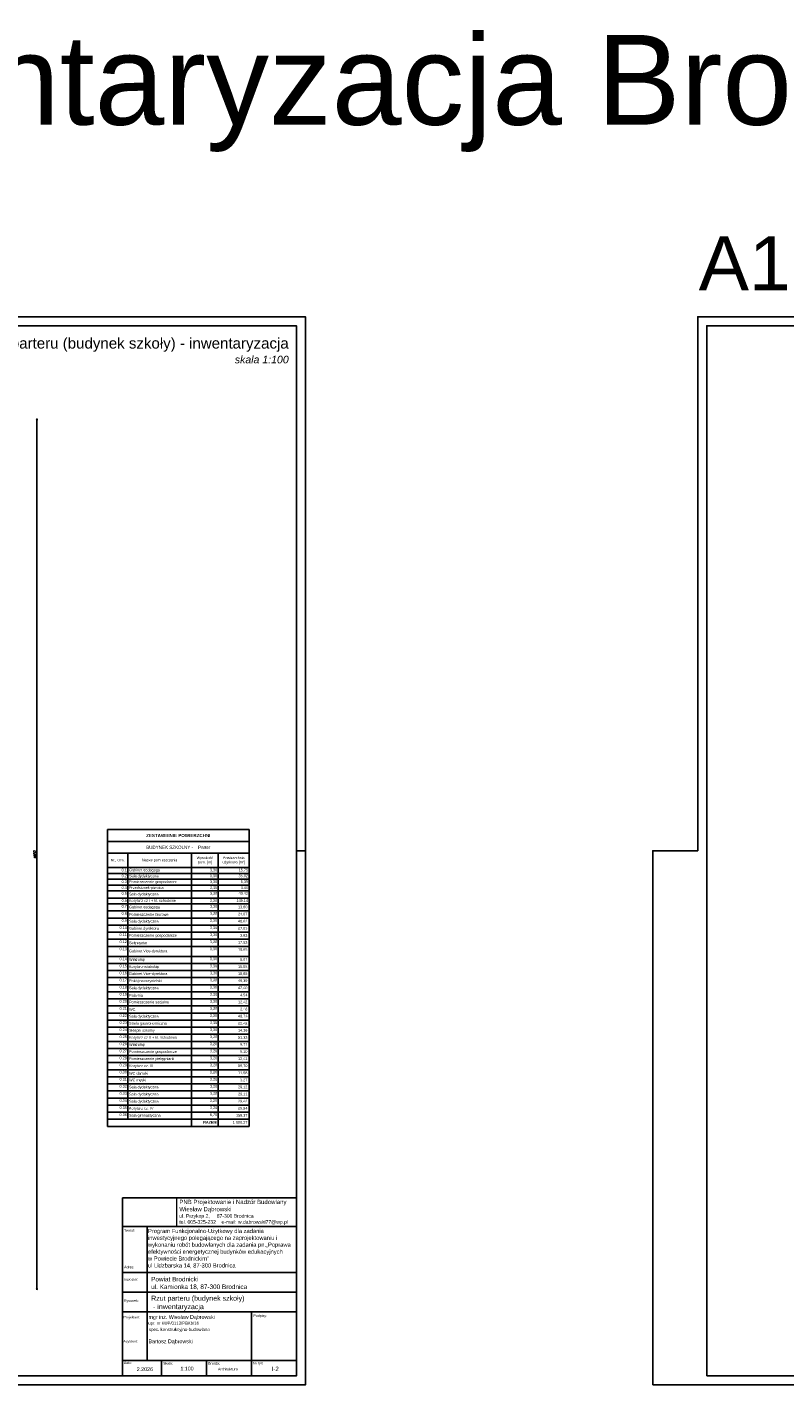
# Model space of a CAD drawing. Header units: millimetres. Extents: x 0 to 111311, y -48878 to -25280.
# Tile 115 of 161: x 82044 to 86261, y -32831 to -25280. Entities that reach past the tile are written whole.
import ezdxf

# ---------------------------------------------------------------- set-up
doc = ezdxf.new("R2010")
doc.units = ezdxf.units.MM
doc.layers.get('Defpoints').update_dxf_attribs({"color": 30})
doc.layers.add('-TABELKA', color=2, linetype='Continuous')
doc.layers.add('e-cad_opisy', color=7, linetype='Continuous')
for name, color, linetype, lineweight in [('J wymiary', 1, 'Continuous', 9), ('OPIS', 7, 'Continuous', 5), ('opisy', 235, 'Continuous', 0), ('wymiar', 1, 'Continuous', 9)]:
    doc.layers.add(name, color=color, linetype=linetype, lineweight=lineweight)
doc.styles.add('ADESK2', font='simplex', dxfattribs={"width": 0.7})
doc.styles.add('ARIAL', font='arial.ttf')
doc.styles.get("Standard").update_dxf_attribs({"font": 'arial.ttf'})
doc.dimstyles.new('1-100', dxfattribs={"dimscale": 1.5, "dimtxt": 10, "dimasz": 2, "dimexe": 1, "dimexo": 1, "dimgap": 1.5, "dimtad": 1, "dimdec": 0, "dimrnd": 0.5, "dimdsep": 46, "dimtxsty": 'ADESK2', "dimblk": 'wymiar', "dimcen": -1, "dimdle": 5, "dimse1": 1, "dimse2": 1, "dimclrd": 256, "dimclre": 256, "dimclrt": 256, "dimadec": 0, "dimazin": 0, "dimtfac": 1, "dimtdec": 0, "dimtix": 1, "dimtmove": 0, "dimatfit": 3, "dimfxl": 20, "dimfxlon": 1, "dimtolj": 1, "dimtzin": 0, "dimarcsym": 0})
picture_1 = doc.add_image_def('image1.jpg', size_in_pixel=(163, 86))

# ---------------------------------------------------------------- blocks, each defined once
blk = doc.blocks.new('A1_poziom')
at = {"ltscale": 0.8}
for p, q in [((210, 589), (210, 594)), ((345.5, 589), (345.5, 594)), ((481, 589), (481, 594)), ((661, 589), (661, 594)), ((210, 0), (210, 5)), ((345.5, 0), (345.5, 5)), ((481, 0), (481, 5)), ((661, 0), (661, 5))]:
    blk.add_line(p, q, dxfattribs=at)
for points in [[(0, 0), (0, 297), (25, 297), (25, 594), (841, 594), (841, 0)], [(30, 5), (836, 5), (836, 589), (30, 589)]]:
    blk.add_lwpolyline(points, close=True)
blk.add_lwpolyline([(836, 297), (841, 297)])
blk = doc.blocks.new('wymiar')
for p, q in [((1.5, 0), (-1.5, 0)), ((1.1, 1.1), (-1.1, -1.1)), ((0, 1.5), (0, -1.5))]:
    blk.add_line(p, q)
blk = doc.blocks.new('*D1636')
at = {"layer": 'Defpoints', "color": 0, "ltscale": 4}
for p in [(91955.5, -30760.6), (0, -30978.1), (91914.8, -30978.1)]:
    blk.add_point(p, dxfattribs=at)
at = {"layer": 'J wymiary', "lineweight": -2}
blk.add_line((91914.8, -30763.6), (91914.8, -30975.1), dxfattribs=at)
at = {"layer": 'J wymiary', "lineweight": -2, "ltscale": 4, "xscale": 3, "yscale": 3, "zscale": 3}
for p, rotation in [((91914.8, -30760.6), 90), ((91914.8, -30978.1), 270)]:
    blk.add_blockref('wymiar', p, dxfattribs=dict(at, rotation=rotation))
at = {"layer": 'J wymiary', "ltscale": 4, "insert": (91905.1, -30869.4), "char_height": 15, "attachment_point": 5, "rotation": 90, "style": 'ADESK2'}
blk.add_mtext('\\A1;218', dxfattribs=at)
blk = doc.blocks.new('*T2709')
at = {"layer": 'OPIS', "color": 0, "lineweight": -2}
for p, q in [((0, 0), (788.7, 0)), ((0, 0), (0, -1650.3)), ((788.7, 0), (788.7, -1650.3)), ((0, -65.5), (788.7, -65.5)), ((0, -130.9), (788.7, -130.9)), ((114.4, -130.9), (114.4, -1610.9)), ((468.4, -130.9), (468.4, -1650.3)), ((617.1, -130.9), (617.1, -1650.3)), ((0, -210.7), (788.7, -210.7)), ((0, -243.3), (788.7, -243.3)), ((0, -275.8), (788.7, -275.8)), ((0, -308.4), (788.7, -308.4)), ((0, -340.9), (788.7, -340.9)), ((0, -380.3), (788.7, -380.3)), ((0, -412.9), (788.7, -412.9)), ((0, -452.3), (788.7, -452.3)), ((0, -491.7), (788.7, -491.7)), ((0, -531.1), (788.7, -531.1)), ((0, -570.5), (788.7, -570.5)), ((0, -609.9), (788.7, -609.9)), ((0, -649.3), (788.7, -649.3)), ((0, -704.8), (788.7, -704.8)), ((0, -744.2), (788.7, -744.2)), ((0, -783.6), (788.7, -783.6)), ((0, -823), (788.7, -823)), ((0, -862.4), (788.7, -862.4)), ((0, -901.8), (788.7, -901.8)), ((0, -941.2), (788.7, -941.2)), ((0, -980.6), (788.7, -980.6)), ((0, -1020), (788.7, -1020)), ((0, -1059.4), (788.7, -1059.4)), ((0, -1098.8), (788.7, -1098.8)), ((0, -1138.2), (788.7, -1138.2)), ((0, -1177.6), (788.7, -1177.6)), ((0, -1217), (788.7, -1217)), ((0, -1256.4), (788.7, -1256.4)), ((0, -1295.8), (788.7, -1295.8)), ((0, -1335.2), (788.7, -1335.2)), ((0, -1374.6), (788.7, -1374.6)), ((0, -1414), (788.7, -1414)), ((0, -1453.4), (788.7, -1453.4)), ((0, -1492.8), (788.7, -1492.8)), ((0, -1532.2), (788.7, -1532.2)), ((0, -1571.5), (788.7, -1571.5)), ((0, -1610.9), (788.7, -1610.9)), ((0, -1650.3), (788.7, -1650.3))]:
    blk.add_line(p, q, dxfattribs=at)
at = {"layer": 'OPIS', "color": 0, "attachment_point": 5, "style": 'ARIAL'}
for s, insert, char_height, width in [('\\fArial|b1|i0|c238|p34;ZESTAWIENIE POWIERZCHNI ', (394.4, -32.7), 18, 776.267), ('BUDYNEK SZKOLNY -    Parter', (394.4, -98.2), 18, 776.267), ('\\fTahoma|b0|i0|c0|p34;Nr.\\fTahoma|b0|i0|c238|p34;, Ozn.', (57.2, -170.8), 14.4, 101.936), ('\\fTahoma|b0|i0|c238|p34;Nazwa pomieszczenia', (291.4, -170.8), 14.4, 341.578)]:
    blk.add_mtext(s, dxfattribs=dict(at, insert=insert, char_height=char_height, width=width))
at = {"layer": 'OPIS', "color": 0}
for s, insert, char_height, width, attachment_point in [('Wysokość pom. [m]', (542.8, -170.8), 14.4, 136.227, 5), ('Powierzchnia u{\\fArial|b0|i0|c0|p34;\\C256;ż}ytkowa [m²]', (702.9, -170.8), 14.4, 159.155, 5), ('0.1', (108.2, -217), 14.95, 101.936, 3), ('Gabinet pedagoga', (120.6, -227), 14.948, 341.578, 4), ('3,30', (610.9, -217), 14.95, 136.227, 3), ('15,75', (782.5, -217), 14.95, 159.155, 3), ('0.2', (108.2, -249.5), 14.95, 101.936, 3), ('0.3', (108.2, -282.1), 14.95, 101.936, 3), ('Sala dydaktyczna', (120.6, -259.6), 14.948, 341.578, 4), ('Pomieszczenie gospodarcze', (120.6, -292.1), 14.948, 341.578, 4), ('3,30', (610.9, -249.5), 14.95, 136.227, 3), ('3,30', (610.9, -282.1), 14.95, 136.227, 3), ('35,02', (782.5, -249.5), 14.95, 159.155, 3), ('5,39', (782.5, -282.1), 14.95, 159.155, 3), ('0.4', (108.2, -314.6), 14.95, 101.936, 3), ('0.5', (108.2, -347.2), 14.95, 101.936, 3), ('Sala dydaktyczna', (120.6, -360.6), 14.948, 341.578, 4), ('Przedsionek-piwnica', (120.6, -324.7), 14.948, 341.578, 4), ('3,30', (610.9, -314.6), 14.95, 136.227, 3), ('3,30', (610.9, -347.2), 14.95, 136.227, 3), ('49,42', (782.5, -347.2), 14.95, 159.155, 3), ('3,40', (782.5, -314.6), 14.95, 159.155, 3), ('0.6', (108.2, -386.6), 14.95, 101.936, 3), ('0.7', (108.2, -419.1), 14.95, 101.936, 3), ('Gabinet pedagoga', (120.6, -432.6), 14.948, 341.578, 4), ('Korytarz cz I + kl. schodowe', (120.6, -396.6), 14.948, 341.578, 4), ('3,30', (610.9, -386.6), 14.95, 136.227, 3), ('3,30', (610.9, -419.1), 14.95, 136.227, 3), ('146,14', (782.5, -386.6), 14.95, 159.155, 3), ('13,60', (779, -422.6), 14.95, 152.148, 3), ('0.8', (108.2, -458.5), 14.95, 101.936, 3), ('0.9', (108.2, -497.9), 14.95, 101.936, 3), ('Sala dydaktyczna', (120.6, -511.4), 14.948, 341.578, 4), ('Pomieszczenie biurowe', (120.6, -472), 14.948, 341.578, 4), ('3,30', (610.9, -458.5), 14.95, 136.227, 3), ('3,30', (610.9, -497.9), 14.95, 136.227, 3), ('46,62', (779, -501.4), 14.95, 152.148, 3), ('24,07', (779, -462), 14.95, 152.148, 3), ('0.10', (108.2, -537.3), 14.95, 101.936, 3), ('0.11', (108.2, -576.7), 14.95, 101.936, 3), ('Gabinet dyrektora', (120.6, -550.8), 14.948, 341.578, 4), ('Pomieszczenie gospodarcze', (120.6, -590.2), 14.948, 341.578, 4), ('3,30', (610.9, -537.3), 14.95, 136.227, 3), ('3,30', (610.9, -576.7), 14.95, 136.227, 3), ('27,03', (779, -540.8), 14.95, 152.148, 3), ('3,63', (779, -580.2), 14.95, 152.148, 3), ('0.12', (108.2, -616.1), 14.95, 101.936, 3), ('0.13', (108.2, -655.5), 14.95, 101.936, 3), ('Sekretariat', (120.6, -629.6), 14.948, 341.578, 4), ('Gabinet Vice-dyrektora', (120.6, -677.1), 14.948, 341.578, 4), ('3,30', (610.9, -616.1), 14.95, 136.227, 3), ('3,30', (610.9, -655.5), 14.95, 136.227, 3), ('17,53', (779, -619.6), 14.95, 152.148, 3), ('18,65', (779, -659), 14.95, 152.148, 3), ('0.14', (108.2, -711.1), 14.95, 101.936, 3), ('0.15', (108.2, -750.5), 14.95, 101.936, 3), ('Wiatrołap', (120.6, -724.5), 14.95, 341.578, 4), ('Korytarz-wiatrołap', (120.6, -763.9), 14.948, 341.578, 4), ('3,30', (610.9, -711.1), 14.95, 136.227, 3), ('3,30', (610.9, -750.5), 14.95, 136.227, 3), ('18,58', (779, -754), 14.95, 152.148, 3), ('6,01', (779, -714.6), 14.95, 152.148, 3), ('0.16', (108.2, -789.9), 14.95, 101.936, 3), ('0.17', (108.2, -829.3), 14.95, 101.936, 3), ('Gabinet Vice-dyrektora', (120.6, -803.3), 14.948, 341.578, 4), ('Pokój nauczycielski', (120.6, -842.7), 14.948, 341.578, 4), ('3,30', (610.9, -789.9), 14.95, 136.227, 3), ('3,30', (610.9, -829.3), 14.95, 136.227, 3), ('18,65', (779, -793.4), 14.95, 152.148, 3), ('0.18', (108.2, -868.7), 14.95, 101.936, 3), ('Sala dydaktyczna', (120.6, -882.1), 14.948, 341.578, 4), ('3,30', (610.9, -868.7), 14.95, 136.227, 3), ('49,39', (779, -832.8), 14.95, 152.148, 3), ('42,40', (779, -872.2), 14.95, 152.148, 3), ('0.19', (108.2, -908.1), 14.95, 101.936, 3), ('0.20', (108.2, -947.4), 14.95, 101.936, 3), ('Palarnia', (120.6, -921.5), 14.95, 341.578, 4), ('Pomieszczenie socjalne', (120.6, -960.9), 14.948, 341.578, 4), ('3,30', (610.9, -908.1), 14.95, 136.227, 3), ('3,30', (610.9, -947.4), 14.95, 136.227, 3), ('12,42', (779, -951), 14.95, 152.148, 3), ('4,54', (779, -911.6), 14.95, 152.148, 3), ('0.21', (108.2, -986.8), 14.95, 101.936, 3), ('0.22', (108.2, -1026.2), 14.95, 101.936, 3), ('WC', (120.6, -1000.3), 14.95, 341.578, 4), ('Sala dydaktyczna', (120.6, -1039.7), 14.948, 341.578, 4), ('3,30', (610.9, -986.8), 14.95, 136.227, 3), ('3,30', (610.9, -1026.2), 14.95, 136.227, 3), ('48,73', (779, -1029.7), 14.95, 152.148, 3), ('2,46', (779, -990.3), 14.95, 152.148, 3), ('0.23', (108.2, -1065.6), 14.95, 101.936, 3), ('0.24', (108.2, -1105), 14.95, 101.936, 3), ('Strefa gastronomiczna', (120.6, -1079.1), 14.948, 341.578, 4), ('Sklepik szkolny', (120.6, -1118.5), 14.948, 341.578, 4), ('3,30', (610.9, -1065.6), 14.95, 136.227, 3), ('3,30', (610.9, -1105), 14.95, 136.227, 3), ('22,42', (779, -1069.1), 14.95, 152.148, 3), ('14,36', (779, -1108.5), 14.95, 152.148, 3), ('0.25', (108.2, -1144.4), 14.95, 101.936, 3), ('0.26', (108.2, -1183.8), 14.95, 101.936, 3), ('Wiatrołap', (120.6, -1197.3), 14.95, 341.578, 4), ('Korytarz cz II + kl. schodowa', (120.6, -1157.9), 14.948, 341.578, 4), ('3,20', (610.9, -1144.4), 14.95, 136.227, 3), ('3,20', (610.9, -1183.8), 14.95, 136.227, 3), ('51,33', (779, -1147.9), 14.95, 152.148, 3), ('9,71', (779, -1187.3), 14.95, 152.148, 3), ('0.27', (108.2, -1223.2), 14.95, 101.936, 3), ('0.28', (108.2, -1262.6), 14.95, 101.936, 3), ('Pomieszczenie gospodarcze', (120.6, -1236.7), 14.948, 341.578, 4), ('Pomieszczenie pielęgniarki', (120.6, -1276.1), 14.948, 341.578, 4), ('3,20', (610.9, -1223.2), 14.95, 136.227, 3), ('3,20', (610.9, -1262.6), 14.95, 136.227, 3), ('12,41', (779, -1266.1), 14.95, 152.148, 3), ('9,10', (779, -1226.7), 14.95, 152.148, 3), ('0.29', (108.2, -1302), 14.95, 101.936, 3), ('0.30', (108.2, -1341.4), 14.95, 101.936, 3), ('WC damski', (120.6, -1354.9), 14.95, 341.578, 4), ('Korytarz cz. III', (120.6, -1315.5), 14.948, 341.578, 4), ('3,20', (610.9, -1302), 14.95, 136.227, 3), ('3,20', (610.9, -1341.4), 14.95, 136.227, 3), ('59,70', (779, -1305.5), 14.95, 152.148, 3), ('11,58', (779, -1344.9), 14.95, 152.148, 3), ('0.31', (108.2, -1380.8), 14.95, 101.936, 3), ('0.32', (108.2, -1420.2), 14.95, 101.936, 3), ('WC męski', (120.6, -1394.3), 14.95, 341.578, 4), ('Sala dydaktyczna', (120.6, -1433.7), 14.948, 341.578, 4), ('3,20', (610.9, -1380.8), 14.95, 136.227, 3), ('3,20', (610.9, -1420.2), 14.95, 136.227, 3), ('29,12', (779, -1423.7), 14.95, 152.148, 3), ('3,27', (779, -1384.3), 14.95, 152.148, 3), ('0.33', (108.2, -1459.6), 14.95, 101.936, 3), ('0.34', (108.2, -1499), 14.95, 101.936, 3), ('Sala dydaktyczna', (120.6, -1473.1), 14.948, 341.578, 4), ('Sala dydaktyczna', (120.6, -1512.5), 14.948, 341.578, 4), ('3,20', (610.9, -1459.6), 14.95, 136.227, 3), ('3,20', (610.9, -1499), 14.95, 136.227, 3), ('29,11', (779, -1463.1), 14.95, 152.148, 3), ('29,42', (779, -1502.5), 14.95, 152.148, 3), ('0.35', (108.2, -1538.4), 14.95, 101.936, 3), ('0.36', (108.2, -1577.8), 14.95, 101.936, 3), ('Sala gimnastyczna', (120.6, -1591.2), 14.948, 341.578, 4), ('Korytarz cz. IV', (120.6, -1551.9), 14.948, 341.578, 4), ('3,20', (610.9, -1538.4), 14.95, 136.227, 3), ('6,75', (610.9, -1577.8), 14.95, 136.227, 3), ('159,37', (779, -1581.3), 14.95, 152.148, 3), ('29,94', (779, -1541.9), 14.95, 152.148, 3), ('\\fArial|b1|i0|c238|p34;RAZEM', (607.4, -1620.7), 14.948, 129.22, 3), ('1 080,27', (779, -1620.7), 14.95, 152.148, 3)]:
    blk.add_mtext(s, dxfattribs=dict(at, insert=insert, char_height=char_height, width=width, attachment_point=attachment_point))
blk = doc.blocks.new('*D2940')
at = {"layer": 'Defpoints', "color": 0, "ltscale": 4}
for p in [(77925.3, -27461.3), (81602.9, -32298.5), (82098.3, -32298.5)]:
    blk.add_point(p, dxfattribs=at)
at = {"layer": 'J wymiary', "lineweight": -2}
blk.add_line((82098.3, -27464.3), (82098.3, -32295.5), dxfattribs=at)
at = {"layer": 'J wymiary', "lineweight": -2, "ltscale": 4, "xscale": 3, "yscale": 3, "zscale": 3}
for p, rotation in [((82098.3, -27461.3), 90), ((82098.3, -32298.5), 270)]:
    blk.add_blockref('wymiar', p, dxfattribs=dict(at, rotation=rotation))
at = {"layer": 'J wymiary', "ltscale": 4, "insert": (82088.5, -29879.9), "char_height": 15, "attachment_point": 5, "rotation": 90, "style": 'ADESK2'}
blk.add_mtext('\\A1;4837', dxfattribs=at)

msp = doc.modelspace()

# ---------------------------------------------------------------- linework, layer by layer
at = {"layer": '-TABELKA', "color": 7}
for p, q in [((82574.546, -32781.019), (82574.546, -31791.542)), ((82574.546, -31791.542), (83542.181, -31791.542)), ((82574.546, -31949.926), (83542.181, -31949.926)), ((82574.546, -31949.926), (83542.181, -31949.926)), ((82712.095, -32695.976), (82712.095, -31949.926)), ((82574.546, -32205.717), (83542.181, -32205.717)), ((82574.546, -32315.847), (83542.181, -32315.847)), ((82574.546, -32425.847), (83542.181, -32425.847)), ((83292.181, -32425.847), (83292.181, -32781.019)), ((82574.546, -32695.976), (83542.181, -32695.976)), ((82792.181, -32695.976), (82792.181, -32781.019)), ((83042.181, -32695.976), (83042.181, -32781.019)), ((82574.546, -32781.019), (83542.181, -32781.019))]:
    msp.add_line(p, q, dxfattribs=at)
at = {"layer": 'opisy', "color": 7}
msp.add_line((83542.181, -31791.542), (83542.181, -32781.019), dxfattribs=at)

# ---------------------------------------------------------------- block references
msp.add_blockref('*T2709', (82490.539, -29743.216))
at = {"layer": 'e-cad_opisy', "ltscale": 4, "xscale": 10, "yscale": 10, "zscale": 10}
for p in [(75182.181, -32831.019), (85525.867, -32831.019)]:
    msp.add_blockref('A1_poziom', p, dxfattribs=at)

# ---------------------------------------------------------------- texts
at = {"layer": '-TABELKA', "color": 4}
msp.add_text('Inwentaryzacja Brodnica', height=500, dxfattribs=at).set_placement((80361.699, -25823.101))
at = {"layer": '-TABELKA', "color": 0, "style": 'ARIAL'}
msp.add_text('spec. konstrukcyjno-budowlana', height=17.41308, dxfattribs=at).set_placement((82721.216, -32531.356))
at = {"layer": '-TABELKA', "color": 7}
msp.add_text('Architektura', height=14.84069, dxfattribs=at).set_placement((83105.638, -32751.145))
at = {"layer": 'OPIS', "color": 0, "style": 'ARIAL'}
for s, height, p in [('mgr inż. Wiesław Dąbrowski', 21.14059, (82719.181, -32464.138)), ('upr. nr KUP/0113/PBKb/16', 16.91247, (82717.591, -32496.385)), ('Bartosz Dąbrowski', 21.14059, (82719.181, -32599.529))]:
    msp.add_text(s, height=height, dxfattribs=at).set_placement(p)
at = {"layer": 'OPIS', "insert": (86620.181, -26595.215), "char_height": 300, "width": 1945.30328, "attachment_point": 5, "line_spacing_factor": 0.857143}
msp.add_mtext('{\\fArial|b0|i0|c0|p34;A1 1:100}', dxfattribs=at)
at = {"layer": 'OPIS', "insert": (82434.203, -27078.997, 0), "char_height": 60, "width": 2130.68253, "attachment_point": 5}
msp.add_mtext('\\pxqr;{\\C7;Rzut parteru (budynek szkoły) - inwentaryzacja\\P\\fArial|b0|i1|c238|p34;\\H0.7x;skala 1:100}', dxfattribs=at)
at = {"layer": 'opisy', "color": 7}
for s, height, p in [('Temat:', 14.0937, (82582.745, -31979.627)), ('Adres:', 14.0937, (82583.645, -32182.907)), ('Inwestor:', 14.0937, (82582.745, -32251.897)), ('Rysunek:', 14.0937, (82582.745, -32369.65)), ('Projektant', 14.0937, (82579.522, -32461.875)), ('Podpisy:', 14.0937, (83303.799, -32453.48)), ('Data:', 14.0937, (82580.853, -32715.43)), ('2.2026', 21.1406, (82653.942, -32754.397)), ('Skala:', 14.0937, (82801.183, -32718.051)), ('Branża:', 14.0937, (83051.183, -32718.051)), ('Nr rys:', 14.0937, (83301.183, -32717.44))]:
    msp.add_text(s, height=height, dxfattribs=at).set_placement(p)
at = {"layer": 'opisy', "color": 7, "style": 'ARIAL'}
for s, height, p in [('Projektant:', 14.09372, (82579.522, -32461.875)), ('Asystent:', 14.0937, (82579.522, -32595.489))]:
    msp.add_text(s, height=height, dxfattribs=at).set_placement(p)
at = {"layer": 'opisy', "color": 7, "insert": (82890.955, -31801.74), "char_height": 25.3687, "width": 967.63429, "attachment_point": 1}
msp.add_mtext('{\\H0.946x;PNB Projektowanie i Nadzór Budowlany\\PWiesław Dąbrowski\\P\\H0.8334x;ul. Przykop 2,     87-300 Brodnica\\Ptel. 605-325-232    e-mail: w.dabrowski77@wp.pl}', dxfattribs=at)
at = {"layer": 'opisy', "color": 1, "attachment_point": 1}
for s, insert, char_height in [('{\\H0.958333x;\\C0;Program Funkcjonalno-Użytkowy dla zadania\\Pinwestycyjnego polegającego na zaprojektowaniu i\\Pwykonaniu robót budowlanych dla zadania pn.„Poprawa\\Pefektywności energetycznej budynków edukacyjnych\\Pw Powiecie Brodnickim” \\P\\A1;\\fArial|b0|i0|c0|p34;ul Lidzbarska 14, 87-300 Brodnica}', (82716.353, -31963.625), 24), ('{\\C0;Powiat Brodnicki\\Pul. Kamionka 18, 87-300 Brodnica}', (82734.197, -32230.563), 25.3687), ('{\\C0;Rzut parteru (budynek szkoły)\\P - inwentaryzacja}', (82733.851, -32335.309), 28), ('{\\C0;1:100}', (82896.881, -32729.937), 21), ('{\\C0;I-2}', (83403.679, -32729.937), 25)]:
    msp.add_mtext(s, dxfattribs=dict(at, insert=insert, char_height=char_height))

# ---------------------------------------------------------------- dimensions: what is measured, and where the dimension line sits
at = {"layer": 'J wymiary'}
for base, p1, p2, picture, middle in [((82098.285, -32298.51), (77925.254, -27461.284), (81602.907, -32298.51), '*D2940', (82088.535, -29879.897)), ((91914.843, -30978.11), (91955.476, -30760.609), (0, -30978.11), '*D1636', (91905.093, -30869.359))]:
    dim = msp.add_linear_dim(base=base, p1=p1, p2=p2, angle=90, dimstyle='1-100', override={"dimblk": 'wymiar'}, dxfattribs=at)
    dim.commit()
    dim.dimension.update_dxf_attribs({"geometry": picture, "text_midpoint": middle})

# ---------------------------------------------------------------- pictures from other files: only their frames are drawn
at = {"layer": 'wymiar', "color": 7, "ltscale": 1.8}
image = msp.add_image(picture_1, insert=(82574.546, -31949.926), size_in_units=(300.193, 158.384), dxfattribs=at)
image.dxf.flags = 7

doc.saveas('drawing.dxf')
